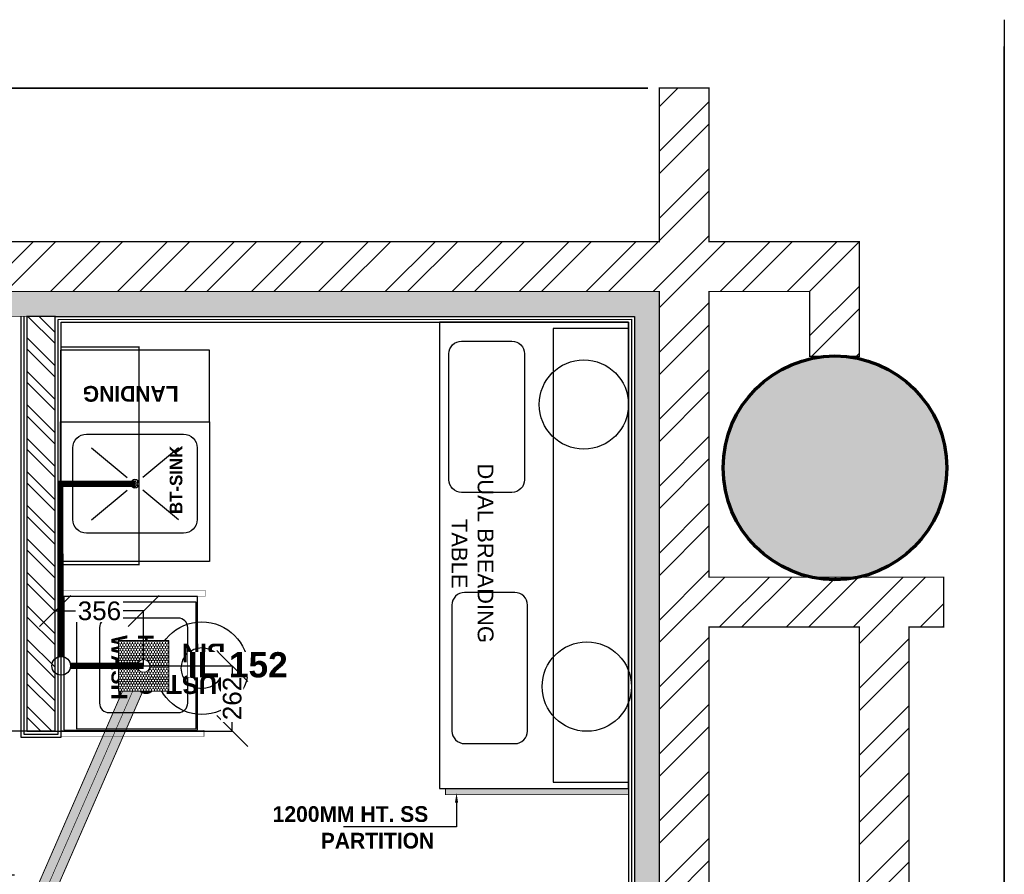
# Model space of a CAD drawing. Header units: millimetres. Extents: x -115221 to 194496, y -122556 to 375476.
# Tile 164 of 169: x 106011 to 109972, y 92808 to 96245. Entities that reach past the tile are written whole.
import ezdxf

# ---------------------------------------------------------------- set-up
doc = ezdxf.new("R2010")
doc.units = ezdxf.units.MM
doc.set_wipeout_variables(frame=1)
doc.header["$PDMODE"] = 3
doc.header["$PDSIZE"] = -100
doc.linetypes.add('CENTER', pattern=[2, 1.25, -0.25, 0.25, -0.25])
doc.linetypes.add('L1-1 08-30-2012$0$HIDDENX2', pattern=[0.75, 0.5, -0.25])
for name, color, linetype, lineweight in [('drainage dim', 150, 'Continuous', 0), ('DRAINAGE TEXT', 6, 'Continuous', 0), ('PIPE CENTERLINE', 252, 'Continuous', 0), ('PLU - 50mm CI PIPE', 102, 'Continuous', 0), ('PLU - 75mm CI WASTE PIPE', 12, 'Continuous', 15), ('PLU-GRATING', 6, 'Continuous', 13), ('SS FRAME ( 560mm X 200mm)', 22, 'Continuous', 0)]:
    doc.layers.add(name, color=color, linetype=linetype, lineweight=lineweight)
doc.layers.add('FUR R0', color=8, linetype='Continuous')
doc.layers.add('WWDS FURNITURE LAYOUT', color=8, linetype='Continuous')
doc.styles.add('har', font='GOTHICB.TTF')
doc.styles.get("Standard").update_dxf_attribs({"font": 'arial.ttf'})
doc.dimstyles.new('PLU DIM', dxfattribs={"dimtxt": 75, "dimasz": 125, "dimexe": 0.1, "dimexo": 0.1, "dimgap": 0.09, "dimtad": 0, "dimtoh": 1, "dimdec": 0, "dimzin": 0, "dimdsep": 46, "dimtxsty": 'Standard', "dimblk": 'OBLIQUE', "dimcen": 0.09, "dimclrd": 150, "dimclre": 150, "dimclrt": 1, "dimadec": 0, "dimazin": 0, "dimtfac": 1, "dimtdec": 0, "dimtofl": 0, "dimtmove": 1, "dimatfit": 3, "dimldrblk": 'OBLIQUE', "dimfxl": 1, "dimtfill": 1, "dimfrac": 1, "dimtolj": 1, "dimtzin": 0, "dimarcsym": 0})

# ---------------------------------------------------------------- blocks, each defined once
blk = doc.blocks.new('NIA_Break Line w Scale - 1-100-V2-F_B-14 PLAN')
at = {"layer": 'FUR R0'}
for p, q in [((12408.3, 266.7), (6305.5, 266.7)), ((6305.5, 266.7), (12300, 266.7))]:
    blk.add_line(p, q, dxfattribs=at)
blk = doc.blocks.new('NIA_Break Line w Scale - 1-100-21789561-F_B-14 PLAN')
at = {"layer": 'FUR R0'}
for p, q in [((4844.5, 266.7), (497.8, 266.7)), ((497.8, 266.7), (4844.5, 266.7))]:
    blk.add_line(p, q, dxfattribs=at)
blk = doc.blocks.new('r ewewew')
at = {"layer": 'FUR R0'}
for points in [[(999360.28, -586370.54), (999286.28, -586370.54), (999286.28, -586400.54), (999360.28, -586400.54)], [(999359.28, -586370.56), (999287.28, -586370.54), (999287.28, -586382.48), (999359.28, -586382.5)]]:
    blk.add_lwpolyline(points, close=True, dxfattribs=at)
at = {"layer": 'FUR R0', "elevation": 0}
blk.add_lwpolyline([(999331.17, -586398.58), (999351.17, -586398.58, 0.414214), (999353.17, -586396.58), (999353.17, -586388.58, 0.414214), (999351.17, -586386.58), (999331.17, -586386.58, 0.414214), (999329.17, -586388.58), (999329.17, -586396.58, 0.414214)], format="xyb", close=True, dxfattribs=at)
at = {"layer": 'FUR R0'}
blk.add_lwpolyline([(999311.28, -586399.05), (999291.28, -586399.05, -0.414214), (999289.28, -586397.05), (999289.28, -586389.05, -0.414214), (999291.28, -586387.05), (999311.28, -586387.05, -0.414214), (999313.28, -586389.05), (999313.28, -586397.05, -0.414214)], format="xyb", close=True, dxfattribs=at)
for centre in [(999299.33, -586377.62), (999344.12, -586377.16, 0)]:
    blk.add_circle(centre, 7.09, dxfattribs=at)
for s, p in [('DUAL BREADING', (999308.68, -586394.48)), ('TABLE', (999317.49, -586398.64))]:
    blk.add_text(s, height=2.5, dxfattribs=at).set_placement(p)
blk = doc.blocks.new('rewrwe')
for p, q in [((1795758.7, -49933.5), (1795902.5, -50053)), ((1796108.3, -49933.5), (1795964.5, -50053)), ((1795758.7, -50223.5), (1795902.5, -50104)), ((1796108.3, -50223.5), (1795964.5, -50104))]:
    blk.add_line(p, q)
for points in [[(1796233.6, -50328.3), (1796233.6, -49766), (1795633.5, -49766), (1795633.5, -50328.3)], [(1795633.5, -50328.3), (1796233.5, -50328.3), (1796233.5, -50617.4), (1795633.5, -50617.4)]]:
    blk.add_lwpolyline(points, close=True)
blk.add_lwpolyline([(1796183.6, -50223.9), (1796183.6, -49934.7, 0.414214), (1796129.1, -49880.3), (1795737.9, -49880.3, 0.414214), (1795683.5, -49934.7), (1795683.5, -50223.9, 0.414214), (1795737.9, -50278.3), (1796129.1, -50278.3, 0.414214)], format="xyb", close=True)
for centre, radius in [((1795933.5, -50079.3), 16.6), ((1795925, -50073.9), 2.45), ((1795925.2, -50083.6), 2.45), ((1795933.3, -50068.8), 2.45), ((1795933.5, -50078.5), 2.45), ((1795941.8, -50073.5), 2.45), ((1795942, -50083.2), 2.45), ((1795933.7, -50088.2), 2.45)]:
    blk.add_circle(centre, radius)
blk = doc.blocks.new('FUR R0')
at = {"layer": 'WWDS FURNITURE LAYOUT'}
h = blk.add_hatch(dxfattribs=at)
h.set_pattern_fill('ANSI32', color=8, scale=20, angle=180)
h.set_pattern_definition([(225, (1670971.06, 2824817.45), (134.703842, -134.703842), []), (225, (1670881.26, 2824817.45), (134.703842, -134.703842), [])])
h.paths.add_polyline_path([(0, -649.9), (-605, -649.9), (-605, 2849.8), (-3852.5, 2849.8), (-3852.5, 3049.9), (-605, 3049.8), (-605, 3668), (-405, 3668), (-405, 3049.9), (200, 3049.9), (200, 2588.7), (0, 2588.7), (0, 2849.8), (-405, 2849.8), (-405, 1700.7), (538.8, 1700.7), (538.8, 1500.7), (400, 1500.7), (400, 0.1), (200, 0.1), (200, 1500.7), (-405, 1500.7), (-405, -450), (0, -450)])
h = blk.add_hatch(color=8, dxfattribs=at)
h.dxf.hatch_style = 1
h.paths.add_polyline_path([(50, -750), (50, -649.9), (-605, -650), (-605, 2849.8), (-7300, 2849.8), (-7300, 1626.9), (-7200, 1626.9), (-7200, 2749.8), (-704.9, 2749.8), (-704.7, -750)])
at = {"layer": 'WWDS FURNITURE LAYOUT', "ltscale": 50}
h = blk.add_hatch(dxfattribs=at)
h.set_pattern_fill('ANSI32', color=8, scale=10, angle=90)
h.set_pattern_definition([(135, (2822649.37, -1653302.87), (-67.351921, -67.351921), []), (135, (2822649.37, -1653257.97), (-67.351921, -67.351921), [])])
h.paths.add_polyline_path([(-3149, 1081.7), (-3149, 2749.8), (-3035.2, 2749.8), (-3035.2, 1081.7)])
at = {"layer": 'WWDS FURNITURE LAYOUT'}
h = blk.add_hatch(color=8, dxfattribs=at)
h.dxf.hatch_style = 1
edge = h.paths.add_edge_path()
edge.add_arc((102, 2140.4), 450, 0, 360)
at = {"layer": 'WWDS FURNITURE LAYOUT', "ltscale": 50}
h = blk.add_hatch(color=8, dxfattribs=at)
h.dxf.hatch_style = 1
h.paths.add_polyline_path([(-1464.8, 851.2), (-1464.8, 825.9), (-728.8, 825.8), (-728.8, 851.1)])
at = {"layer": 'WWDS FURNITURE LAYOUT', "color": 8}
for points, const_width in [([(0, -649.9), (-605, -649.9), (-605, 2849.8), (-3852.5, 2849.8), (-3852.5, 3049.9), (-605, 3049.8), (-605, 3668), (-405, 3668), (-405, 3049.9), (200, 3049.9), (200, 2588.7), (0, 2588.7), (0, 2849.8), (-405, 2849.8), (-405, 1700.7), (538.8, 1700.7), (538.8, 1500.7), (400, 1500.7), (400, 0.1), (200, 0.1), (200, 1500.7), (-405, 1500.7), (-405, -450), (0, -450)], 5), ([(50, -750), (50, -649.9), (-605, -650), (-605, 2849.8), (-7300, 2849.8), (-7300, 1626.9), (-7200, 1626.9), (-7200, 2749.8), (-704.9, 2749.8), (-704.7, -750)], 2), ([(-3149, 1081.7), (-3149, 2749.8), (-3035.2, 2749.8), (-3035.2, 1081.7)], 5.07)]:
    blk.add_lwpolyline(points, close=True, dxfattribs=dict(at, const_width=const_width))
for points in [[(-3173, 2749.8), (-3173, 1057.7), (-3011.2, 1057.7), (-3011.2, 2725.8), (-728.9, 2725.9), (-728.7, -774), (50, -774)], [(-3161, 2749.8), (-3161, 1069.7), (-3023.2, 1069.7), (-3023.2, 2737.8), (-716.9, 2737.9), (-716.7, -762), (50, -762)], [(-3149, 2749.8), (-3149, 1081.7), (-3035.2, 1081.7), (-3035.2, 2749.8), (-704.9, 2749.9), (-704.7, -750), (50, -750)], [(-1420.6, 793.7), (-1420.6, 696.5), (-1874.6, 696.5)]]:
    blk.add_lwpolyline(points, dxfattribs=at)
at = {"layer": 'WWDS FURNITURE LAYOUT', "color": 8, "linetype": 'L1-1 08-30-2012$0$HIDDENX2', "lineweight": 30, "const_width": 5.07}
blk.add_lwpolyline([(-2697.4, 2626.3), (-2697.4, 1750.9), (-3011.2, 1750.9), (-3011.2, 2626.3)], close=True, dxfattribs=at)
at = {"layer": 'WWDS FURNITURE LAYOUT', "color": 8, "ltscale": 10, "const_width": 1.58}
for points in [[(-3007, 1623.4), (-3007, 1648.7), (-2432.2, 1648.8), (-2432.2, 1623.5)], [(-3011.2, 1085.1), (-3011.2, 1059.7), (-2436.4, 1059.8), (-2436.4, 1085.1)]]:
    blk.add_lwpolyline(points, close=True, dxfattribs=at)
at = {"layer": 'WWDS FURNITURE LAYOUT', "color": 8}
for points in [[(-3000.5, 1623.4), (-3000.4, 1085.1), (-2462.1, 1085.1), (-2462.2, 1623.5)], [(-2949.8, 1600.8), (-2949.7, 1091.4), (-2468.4, 1091.5), (-2468.5, 1600.9)]]:
    blk.add_lwpolyline(points, close=True, dxfattribs=at)
blk.add_lwpolyline([(-2540, 1536.2), (-2818.7, 1536.1, 0.414214), (-2856.7, 1498.1), (-2856.7, 1194.1, 0.414214), (-2818.7, 1156.1), (-2540, 1156.2, 0.414214), (-2502, 1194.2), (-2502, 1498.2, 0.414214)], format="xyb", close=True, dxfattribs=at)
at = {"layer": 'WWDS FURNITURE LAYOUT', "color": 8, "ltscale": 50, "const_width": 3}
blk.add_lwpolyline([(-1464.8, 851.2), (-1464.8, 825.9), (-728.8, 825.8), (-728.8, 851.1)], close=True, dxfattribs=at)
at = {"layer": 'WWDS FURNITURE LAYOUT', "color": 8, "lineweight": 70}
blk.add_circle((102, 2140.4), 450, dxfattribs=at)
at = {"layer": 'WWDS FURNITURE LAYOUT', "color": 8}
for radius in [186.2, 82.7]:
    blk.add_circle((-2445.1, 1334.7), radius, dxfattribs=at)
blk.add_solid([(-1426.9, 793.7), (-1420.6, 831.7), (-1414.2, 793.7)], dxfattribs=at)
for name, p, rotation in [('NIA_Break Line w Scale - 1-100-V2-F_B-14 PLAN', (1049.8, -8465.3), 89.99999999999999), ('NIA_Break Line w Scale - 1-100-21789561-F_B-14 PLAN', (-152.5, 3934.7), 180)]:
    blk.add_blockref(name, p, dxfattribs=dict(at, rotation=rotation))
at = {"layer": 'WWDS FURNITURE LAYOUT', "color": 8, "linetype": 'Continuous', "lineweight": 0, "xscale": 25.33333333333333, "yscale": 25.33333333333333, "zscale": 25.33333333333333, "rotation": 270.0029998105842}
blk.add_blockref('r ewewew', (14852666, 25318756.1), dxfattribs=at)
at = {"layer": 'WWDS FURNITURE LAYOUT', "color": 8, "xscale": -0.9988786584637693, "yscale": 0.9988786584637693, "zscale": 0.9988786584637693, "rotation": 180}
blk.add_blockref('rewrwe', (-1796633.7, -47946.3), dxfattribs=at)
at = {"layer": 'WWDS FURNITURE LAYOUT', "color": 8, "style": 'har'}
for s, height, rotation, p in [('LANDING', 63.33, 180, (-2538.6, 2469.8, 0)), ('BT-SINK', 50.67, 90, (-2523.6, 1954.7)), ('WASH', 63.33, 270.008, (-2808.8, 1467.1)), ('HAND', 63.33, 270.008, (-2701.6, 1471.8)), ('BIN', 76, 180.0332, (-2350.4, 1433.9, 0)), ('DUST', 76, 180.0332, (-2310.6, 1307.2, 0)), ('1200MM HT. SS', 63.333, 0.008, (-2160.2, 716.3)), ('PARTITION', 63.33, 0.008, (-1966.7, 609.2))]:
    blk.add_text(s, height=height, rotation=rotation, dxfattribs=at).set_placement(p)
blk = doc.blocks.new('*U177')
at = {"true_color": 0x991b1e, "transparency": 33554483}
blk.add_hatch(color=244, dxfattribs=at).paths.add_polyline_path([(0, 37.5), (992.5, 37.5), (992.5, -37.5), (0, -37.5)])
at = {"layer": 'PIPE CENTERLINE', "color": 7, "linetype": 'CENTER', "ltscale": 80, "transparency": 33554687, "const_width": 2.54}
blk.add_lwpolyline([(0, 0), (992.5, 0)], dxfattribs=at)
at = {"layer": 'PLU - 75mm CI WASTE PIPE', "transparency": 33554687, "const_width": 3.81}
blk.add_lwpolyline([(0, 37.5), (992.5, 37.5), (992.5, -37.5), (0, -37.5)], close=True, dxfattribs=at)
blk = doc.blocks.new('GRATING 200x200')
at = {"color": 1}
blk.add_wipeout([(-4, -4), (-4, 4), (4, 4), (4, -4)], dxfattribs=at).dxf.layer = 'PLU-GRATING'
at = {"layer": 'PLU-GRATING'}
h = blk.add_hatch(dxfattribs=at)
h.set_pattern_fill('HONEY', color=1, scale=2, angle=90, style=0)
h.set_pattern_definition([(90, (7259.3327, -90712.28934), (-0.21650635, 0.375), [0.25, -0.5]), (210, (7259.3327, -90712.28934), (-0.2165063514, -0.3749999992), [0.25, -0.5]), (150, (7259.3327, -90712.28934), (-0.4330127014, 8e-10), [-0.5, 0.25])])
h.paths.add_polyline_path([(-4, -4), (-4, 4), (4, 4), (4, -4)])
edge = h.paths.add_edge_path(flags=16)
edge.add_arc((0, 0), 1, 90, 450)
at = {"layer": 'PLU-GRATING', "color": 1}
blk.add_lwpolyline([(-4, -4), (-4, 4), (4, 4), (4, -4)], close=True, dxfattribs=at)
at = {"layer": 'PLU-GRATING', "color": 252}
blk.add_circle((0, 0), 1, dxfattribs=at)
at = {"layer": 'SS FRAME ( 560mm X 200mm)', "lineweight": 13, "ltscale": 50, "const_width": 0.07}
blk.add_lwpolyline([(-4, 4), (4, 4), (4, -4), (-4, -4)], close=True, dxfattribs=at)
blk = doc.blocks.new('_Oblique')
at = {"color": 0, "linetype": 'ByBlock', "lineweight": -2}
blk.add_line((-0.5, -0.5), (0.5, 0.5), dxfattribs=at)
blk = doc.blocks.new('*D169')
at = {"layer": 'Defpoints', "color": 0, "transparency": 16777216}
for p in [(106509.2, 93645.9, 0), (106153.3, 93383.5), (106865.6, 93383.5)]:
    blk.add_point(p, dxfattribs=at)
at = {"layer": 'drainage dim', "color": 150, "lineweight": -2, "transparency": 16777216}
for p, q in [((106509.3, 93645.9), (106865.7, 93645.9)), ((106865.6, 93645.9), (106865.6, 93597.9)), ((106865.6, 93383.5), (106865.6, 93431.5)), ((106153.4, 93383.5), (106865.7, 93383.5))]:
    blk.add_line(p, q, dxfattribs=at)
at = {"layer": 'drainage dim', "color": 150, "lineweight": -2, "transparency": 16777216, "xscale": 125, "yscale": 125, "zscale": 125}
for p, rotation in [((106865.6, 93645.9), 90), ((106865.6, 93383.5), 270)]:
    blk.add_blockref('_Oblique', p, dxfattribs=dict(at, rotation=rotation))
at = {"layer": 'drainage dim', "color": 1, "transparency": 16777216, "insert": (106865.6, 93514.7), "char_height": 75, "attachment_point": 5, "rotation": 90, "bg_fill": 3, "box_fill_scale": 1.1, "bg_fill_color": 256, "bg_fill_true_color": 13158600, "bg_fill_transparency": 0}
blk.add_mtext('\\A1;262', dxfattribs=at)
blk = doc.blocks.new('*D170')
at = {"layer": 'Defpoints', "color": 0, "ltscale": 10, "transparency": 16777216}
for p in [(106509.2, 93866.9), (106153.3, 93646.6, 3384486429775.9), (106509.2, 93645.8, 3384486429775.9)]:
    blk.add_point(p, dxfattribs=at)
at = {"layer": 'drainage dim', "color": 150, "lineweight": -2, "ltscale": 10, "transparency": 16777216}
for p, q in [((106153.3, 93646.7), (106153.3, 93867)), ((106153.3, 93866.9), (106248.3, 93866.9)), ((106509.2, 93866.9), (106414.1, 93866.9)), ((106509.2, 93645.9), (106509.2, 93867))]:
    blk.add_line(p, q, dxfattribs=at)
at = {"layer": 'drainage dim', "color": 150, "lineweight": -2, "ltscale": 10, "transparency": 16777216, "xscale": 125, "yscale": 125, "zscale": 125, "rotation": 180}
blk.add_blockref('_Oblique', (106153.3, 93866.9), dxfattribs=at)
at = {"layer": 'drainage dim', "color": 150, "lineweight": -2, "ltscale": 10, "transparency": 16777216, "xscale": 125, "yscale": 125, "zscale": 125}
blk.add_blockref('_Oblique', (106509.2, 93866.9), dxfattribs=at)
at = {"layer": 'drainage dim', "color": 1, "ltscale": 10, "transparency": 16777216, "insert": (106331.2, 93866.9), "char_height": 75, "attachment_point": 5, "bg_fill": 3, "box_fill_scale": 1.1, "bg_fill_color": 256, "bg_fill_true_color": 13158600, "bg_fill_transparency": 0}
blk.add_mtext('\\A1;356', dxfattribs=at)
blk = doc.blocks.new('*U189')
at = {"true_color": 0x991b1e, "transparency": 33554483}
blk.add_hatch(color=244, dxfattribs=at).paths.add_polyline_path([(0, 37.5), (1092.2, 37.5), (1092.2, -37.5), (0, -37.5)])
at = {"layer": 'PIPE CENTERLINE', "color": 7, "linetype": 'CENTER', "ltscale": 80, "transparency": 33554687, "const_width": 2.54}
blk.add_lwpolyline([(0, 0), (1092.2, 0)], dxfattribs=at)
at = {"layer": 'PLU - 75mm CI WASTE PIPE', "transparency": 33554687, "const_width": 3.81}
blk.add_lwpolyline([(0, 37.5), (1092.2, 37.5), (1092.2, -37.5), (0, -37.5)], close=True, dxfattribs=at)
blk = doc.blocks.new('*D554')
at = {"layer": 'Defpoints', "color": 0, "transparency": 16777216}
for p in [(105891, 93383.6), (106039.5, 93383.6), (105989.7, 92803.5)]:
    blk.add_point(p, dxfattribs=at)
at = {"layer": 'drainage dim', "color": 150, "lineweight": -2, "transparency": 16777216}
for p, q in [((106039.4, 93383.6), (105890.9, 93383.6)), ((105891, 93383.6), (105891, 93176.4)), ((105891, 92803.5), (105891, 93010.7)), ((105989.6, 92803.5), (105890.9, 92803.5))]:
    blk.add_line(p, q, dxfattribs=at)
at = {"layer": 'drainage dim', "color": 150, "lineweight": -2, "transparency": 16777216, "xscale": 125, "yscale": 125, "zscale": 125}
for p, rotation in [((105891, 93383.6), 90), ((105891, 92803.5), 270)]:
    blk.add_blockref('_Oblique', p, dxfattribs=dict(at, rotation=rotation))
at = {"layer": 'drainage dim', "color": 1, "transparency": 16777216, "insert": (105891, 93093.5), "char_height": 75, "attachment_point": 5, "rotation": 90, "bg_fill": 3, "box_fill_scale": 1.1, "bg_fill_color": 256, "bg_fill_true_color": 13158600, "bg_fill_transparency": 0}
blk.add_mtext('\\A1;580', dxfattribs=at)

msp = doc.modelspace()

# ---------------------------------------------------------------- block references
at = {"transparency": 33554687}
for name, p, rotation in [('*U177', (106509.2, 93645.9, 0), 246.4563180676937), ('*U189', (105131.8, 93199.4), 327.4159898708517)]:
    msp.add_blockref(name, p, dxfattribs=dict(at, rotation=rotation))
at = {"layer": 'WWDS FURNITURE LAYOUT'}
msp.add_blockref('FUR R0', (109188.4, 92301.9), dxfattribs=at)

# ---------------------------------------------------------------- next in the draw order: block references
at = {"layer": 'PLU-GRATING', "xscale": 25.4, "yscale": 25.4, "zscale": 25.4, "rotation": 359.9719442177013}
msp.add_blockref('GRATING 200x200', (106509.2, 93645.9, 0), dxfattribs=at)

# ---------------------------------------------------------------- next in the draw order: texts
at = {"layer": 'DRAINAGE TEXT', "color": 200, "insert": (106686.6, 93701.1), "char_height": 101.6, "width": 396.397, "attachment_point": 1, "bg_fill": 3, "box_fill_scale": 1, "bg_fill_color": 256, "bg_fill_transparency": 0}
msp.add_mtext('{\\fArial|b1|i0|c0|p34;IL 152}', dxfattribs=at)

# ---------------------------------------------------------------- next in the draw order: dimensions: what is measured, and where the dimension line sits
at = {"layer": 'drainage dim'}
dim = msp.add_linear_dim(base=(105891, 93383.6), p1=(105989.7, 92803.5), p2=(106039.5, 93383.6), angle=90, dimstyle='PLU DIM', dxfattribs=at)
dim.commit()
dim.dimension.update_dxf_attribs({"geometry": '*D554', "text_midpoint": (105891, 93093.5)})

# ---------------------------------------------------------------- next in the draw order: linework, layer by layer
at = {"layer": 'PLU - 50mm CI PIPE', "ltscale": 500, "const_width": 25, "elevation": 0}
for points in [[(106474.5, 94377.8), (106173.8, 94377.8), (106174.9, 93683.4)], [(106214.8, 93645.9), (106509.2, 93645.7)]]:
    msp.add_lwpolyline(points, dxfattribs=at)

# ---------------------------------------------------------------- next in the draw order: dimensions: what is measured, and where the dimension line sits
at = {"layer": 'drainage dim'}
dim = msp.add_linear_dim(base=(106865.6, 93383.5), p1=(106509.2, 93645.9, 0), p2=(106153.3, 93383.5), angle=90, dimstyle='PLU DIM', dxfattribs=at)
dim.commit()
dim.dimension.update_dxf_attribs({"geometry": '*D169', "text_midpoint": (106865.6, 93514.7)})

# ---------------------------------------------------------------- next in the draw order: dimensions: what is measured, and where the dimension line sits
at = {"layer": 'drainage dim', "ltscale": 10}
dim = msp.add_linear_dim(base=(106509.2, 93866.9, -3384486429775.9), p1=(106153.3, 93646.6), p2=(106509.2, 93645.8), dimstyle='PLU DIM', dxfattribs=at)
dim.commit()
dim.dimension.update_dxf_attribs({"geometry": '*D170', "text_midpoint": (106331.2, 93866.9, -3384486429775.9)})

# ---------------------------------------------------------------- next in the draw order: linework, layer by layer
msp.add_circle((106177.3, 93646, 0), 37.5)

doc.saveas('drawing.dxf')
